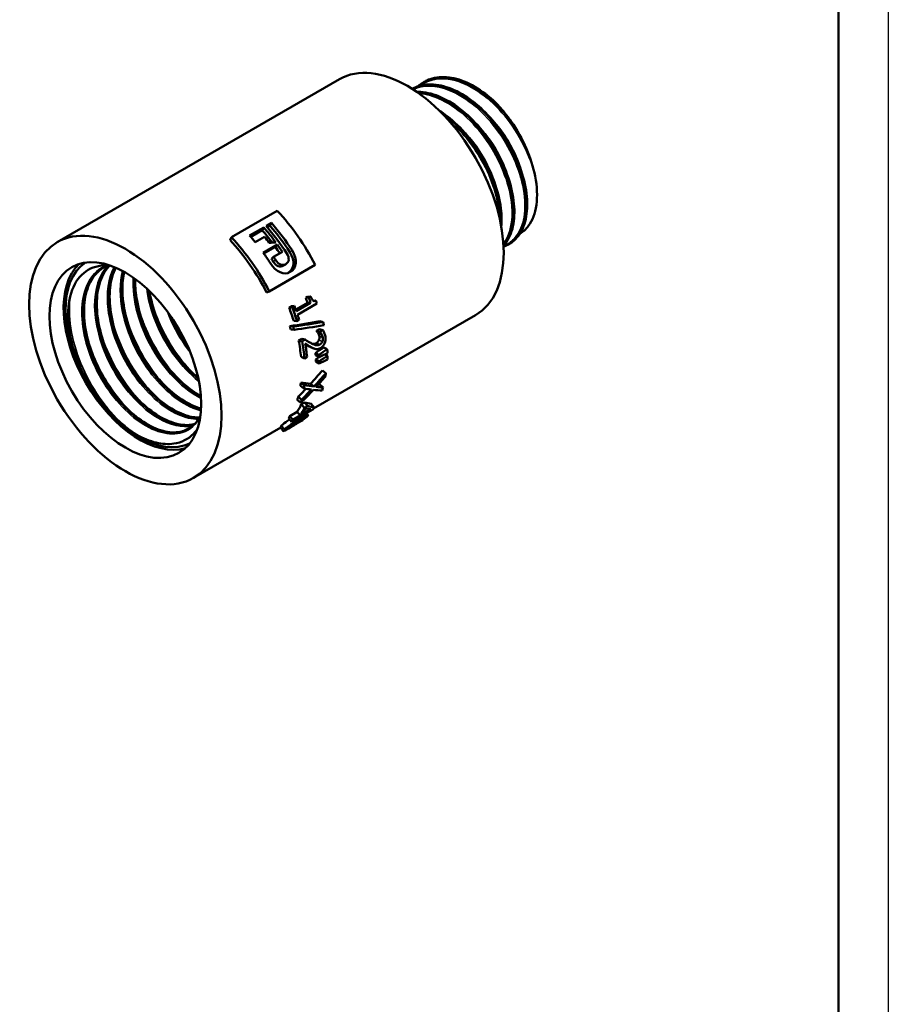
# Model space of a CAD drawing. Header units: millimetres. Extents: x -134 to 755, y -69 to 356.
# Tile 4 of 11: x 123 to 210, y 62 to 161. Entities that reach past the tile are written whole.
import ezdxf

# ---------------------------------------------------------------- set-up
doc = ezdxf.new("R2010")
doc.units = ezdxf.units.MM
for name, color, linetype, lineweight in [('Видимые тонкие (ГОСТ)', 7, 'Continuous', 35), ('Видимый контур (ГОСТ)', 7, 'Continuous', 50), ('Кромка (ГОСТ)', 7, 'Continuous', 50)]:
    doc.layers.add(name, color=color, linetype=linetype, lineweight=lineweight)

# ---------------------------------------------------------------- blocks, each defined once
blk = doc.blocks.new('Рамки ГОСТ_ граница 297x210')
at = {"layer": 'Кромка (ГОСТ)', "lineweight": 25}
blk.add_line((210, 297), (210, 0), dxfattribs=at)
at = {"layer": 'Кромка (ГОСТ)'}
blk.add_line((205, 5), (205, 292), dxfattribs=at)

msp = doc.modelspace()

# ---------------------------------------------------------------- linework, layer by layer
at = {"layer": 'Видимые тонкие (ГОСТ)'}
for p, q in [((149.991, 137.72), (150.22, 137.9)), ((148.343, 136.754), (148.571, 136.933)), ((149.349, 136.356), (149.594, 136.51)), ((149.887, 135.648), (150.046, 135.723)), ((152.662, 128.6), (153.011, 128.459)), ((152.916, 128.887), (153.265, 128.751)), ((152.957, 129.264), (153.304, 129.14)), ((150.247, 120.465), (150.329, 120.341)), ((150.954, 121.053), (150.991, 121.003)), ((150.957, 120.887), (151.039, 120.764)), ((151.422, 121.136), (151.464, 121.075)), ((149.177, 120.326), (149.459, 119.917)), ((149.692, 120.049), (149.723, 120.004))]:
    msp.add_line(p, q, dxfattribs=at)
for points, knots in [([(174.591, 145.322), (174.12, 147.376), (173.008, 149.595), (171.543, 151.365), (170.078, 153.134), (168.278, 154.434), (166.619, 154.902), (165.242, 155.29), (163.975, 155.101), (163.043, 154.389)], [8.11048, 8.11048, 8.11048, 8.11048, 8.881511, 8.881511, 8.881511, 9.65231, 9.65231, 9.65231, 10.291803, 10.291803, 10.291803, 10.291803]), ([(171.424, 138.353), (171.811, 138.494), (172.158, 138.715), (172.451, 139.013), (173.374, 139.951), (173.758, 141.645), (173.483, 143.627), (173.209, 145.609), (172.279, 147.855), (170.932, 149.746), (169.547, 151.691), (167.738, 153.236), (166.004, 153.931), (164.661, 154.47), (163.376, 154.493), (162.361, 154.017)], [13.25844, 13.25844, 13.25844, 13.25844, 13.503015, 13.503015, 13.503015, 14.272539, 14.272539, 14.272539, 15.041871, 15.041871, 15.041871, 15.832791, 15.832791, 15.832791, 16.445873, 16.445873, 16.445873, 16.445873]), ([(171.412, 138.558), (172.081, 139.439), (172.391, 140.789), (172.257, 142.368), (172.093, 144.309), (171.26, 146.572), (169.974, 148.528), (168.688, 150.483), (166.964, 152.108), (165.258, 152.949), (164.47, 153.338), (163.69, 153.557), (162.961, 153.604)], [19.858656, 19.858656, 19.858656, 19.858656, 20.487809, 20.487809, 20.487809, 21.261404, 21.261404, 21.261404, 22.034423, 22.034423, 22.034423, 22.39189, 22.39189, 22.39189, 22.39189]), ([(173.338, 145.399), (173.134, 146.236), (172.817, 147.103), (172.395, 147.944), (171.726, 149.28), (170.801, 150.54), (169.768, 151.538)], [8.1254965, 8.1254965, 8.1254965, 8.1254965, 8.4856364, 8.4856364, 8.4856364, 9.0576539, 9.0576539, 9.0576539, 9.0576539]), ([(170.996, 141.266), (170.915, 143.007), (170.283, 145.049), (169.225, 146.911), (168.337, 148.476), (167.154, 149.899), (165.88, 150.953)], [26.722608, 26.722608, 26.722608, 26.722608, 27.431463, 27.431463, 27.431463, 28.027232, 28.027232, 28.027232, 28.027232]), ([(170.772, 143.919), (170.406, 145.397), (169.677, 146.967), (168.699, 148.324), (168.243, 148.957), (167.735, 149.541), (167.198, 150.055)], [20.6924555, 20.6924555, 20.6924555, 20.6924555, 21.3279865, 21.3279865, 21.3279865, 21.6244308, 21.6244308, 21.6244308, 21.6244308]), ([(172.054, 144.661), (171.761, 145.846), (171.24, 147.09), (170.536, 148.236), (169.952, 149.186), (169.246, 150.062), (168.481, 150.796)], [14.4092702, 14.4092702, 14.4092702, 14.4092702, 14.9188683, 14.9188683, 14.9188683, 15.3412455, 15.3412455, 15.3412455, 15.3412455]), ([(131.569, 136.393), (131.549, 136.384), (131.528, 136.375), (131.508, 136.366), (130.205, 135.777), (129.356, 134.351), (129.177, 132.469), (128.999, 130.592), (129.488, 128.281), (130.5, 126.153), (131.519, 124.009), (133.057, 122.074), (134.676, 120.874), (136.285, 119.681), (137.956, 119.225), (139.22, 119.622), (139.997, 119.866), (140.615, 120.43), (141.018, 121.233)], [63.54576, 63.54576, 63.54576, 63.54576, 63.55772, 63.55772, 63.55772, 64.326877, 64.326877, 64.326877, 65.094132, 65.094132, 65.094132, 65.8677, 65.8677, 65.8677, 66.636461, 66.636461, 66.636461, 67.108732, 67.108732, 67.108732, 67.108732]), ([(131.767, 136.387), (130.88, 135.475), (130.397, 134), (130.425, 132.251), (130.457, 130.241), (131.163, 127.892), (132.336, 125.836), (133.508, 123.784), (135.131, 122.047), (136.75, 121.089), (137.999, 120.35), (139.235, 120.081), (140.252, 120.3)], [57.499788, 57.499788, 57.499788, 57.499788, 58.170005, 58.170005, 58.170005, 58.940469, 58.940469, 58.940469, 59.709825, 59.709825, 59.709825, 60.30327, 60.30327, 60.30327, 60.30327]), ([(132.39, 136.218), (131.805, 135.12), (131.585, 133.62), (131.779, 131.96), (132.025, 129.862), (132.928, 127.532), (134.231, 125.594), (135.533, 123.657), (137.218, 122.133), (138.817, 121.426), (139.518, 121.115), (140.2, 120.964), (140.826, 120.968)], [51.408153, 51.408153, 51.408153, 51.408153, 52.015509, 52.015509, 52.015509, 52.783465, 52.783465, 52.783465, 53.550968, 53.550968, 53.550968, 53.887977, 53.887977, 53.887977, 53.887977]), ([(133.233, 135.822), (132.924, 134.645), (132.916, 133.21), (133.225, 131.7), (133.668, 129.531), (134.756, 127.232), (136.178, 125.423), (137.599, 123.615), (139.335, 122.318), (140.898, 121.878), (140.961, 121.86), (141.024, 121.843), (141.086, 121.828)], [45.314721, 45.314721, 45.314721, 45.314721, 45.852734, 45.852734, 45.852734, 46.625163, 46.625163, 46.625163, 47.396948, 47.396948, 47.396948, 47.428122, 47.428122, 47.428122, 47.428122]), ([(134.299, 135.166), (134.231, 134.055), (134.374, 132.813), (134.724, 131.55), (135.328, 129.372), (136.543, 127.155), (138.027, 125.49), (138.988, 124.411), (140.055, 123.572), (141.096, 123.05)], [39.229946, 39.229946, 39.229946, 39.229946, 39.67464, 39.67464, 39.67464, 40.441551, 40.441551, 40.441551, 40.938444, 40.938444, 40.938444, 40.938444]), ([(128.019, 133.433), (128.013, 133.398), (128.007, 133.364), (128.001, 133.329), (127.687, 131.371), (128.073, 128.901), (129.049, 126.542), (130.026, 124.18), (131.583, 121.954), (133.308, 120.425), (133.749, 120.035), (134.2, 119.688), (134.653, 119.392)], [64.24406, 64.24406, 64.24406, 64.24406, 64.257317, 64.257317, 64.257317, 65.001438, 65.001438, 65.001438, 65.746353, 65.746353, 65.746353, 65.936726, 65.936726, 65.936726, 65.936726]), ([(135.65, 134.08), (135.771, 133.113), (136.023, 132.099), (136.396, 131.098), (137.21, 128.918), (138.593, 126.82), (140.156, 125.366), (140.397, 125.142), (140.641, 124.934), (140.887, 124.743)], [33.178367, 33.178367, 33.178367, 33.178367, 33.531396, 33.531396, 33.531396, 34.300129, 34.300129, 34.300129, 34.418287, 34.418287, 34.418287, 34.418287]), ([(136.15, 132.723), (136.595, 131.192), (137.293, 129.644), (138.177, 128.251), (138.78, 127.302), (139.466, 126.428), (140.196, 125.668)], [27.1214108, 27.1214108, 27.1214108, 27.1214108, 27.6006588, 27.6006588, 27.6006588, 27.9273134, 27.9273134, 27.9273134, 27.9273134]), ([(134.864, 131.98), (135.019, 131.439), (135.207, 130.896), (135.425, 130.358), (136.245, 128.338), (137.492, 126.408), (138.911, 124.922)], [33.4045961, 33.4045961, 33.4045961, 33.4045961, 33.574043, 33.574043, 33.574043, 34.2104987, 34.2104987, 34.2104987, 34.2104987]), ([(137.696, 131.801), (137.823, 131.463), (137.962, 131.127), (138.115, 130.795), (138.628, 129.675), (139.284, 128.607), (140.023, 127.665)], [27.2527091, 27.2527091, 27.2527091, 27.2527091, 27.3718946, 27.3718946, 27.3718946, 27.7736412, 27.7736412, 27.7736412, 27.7736412]), ([(127.8, 130.568), (127.97, 129.091), (128.413, 127.511), (129.092, 125.996), (129.608, 124.845), (130.255, 123.734), (130.989, 122.732)], [64.5733088, 64.5733088, 64.5733088, 64.5733088, 65.0509154, 65.0509154, 65.0509154, 65.4136464, 65.4136464, 65.4136464, 65.4136464]), ([(132.298, 130.498), (132.604, 129.44), (133.029, 128.375), (133.558, 127.358), (134.317, 125.9), (135.284, 124.551), (136.344, 123.443)], [45.9709667, 45.9709667, 45.9709667, 45.9709667, 46.3020011, 46.3020011, 46.3020011, 46.7768693, 46.7768693, 46.7768693, 46.7768693]), ([(133.579, 131.24), (134.128, 129.358), (135.065, 127.451), (136.244, 125.834), (136.678, 125.24), (137.142, 124.687), (137.626, 124.184)], [39.6877814, 39.6877814, 39.6877814, 39.6877814, 40.2770974, 40.2770974, 40.2770974, 40.493684, 40.493684, 40.493684, 40.493684]), ([(131.009, 129.757), (131.025, 129.702), (131.041, 129.646), (131.058, 129.591), (131.775, 127.212), (133.129, 124.818), (134.762, 123.014), (134.86, 122.906), (134.958, 122.801), (135.057, 122.698)], [52.254152, 52.254152, 52.254152, 52.254152, 52.2714085, 52.2714085, 52.2714085, 53.0156434, 53.0156434, 53.0156434, 53.0600546, 53.0600546, 53.0600546, 53.0600546]), ([(129.729, 129.016), (130.165, 127.517), (130.842, 126.003), (131.7, 124.634), (132.316, 123.65), (133.022, 122.745), (133.775, 121.961)], [58.5373373, 58.5373373, 58.5373373, 58.5373373, 59.0063084, 59.0063084, 59.0063084, 59.3432399, 59.3432399, 59.3432399, 59.3432399])]:
    msp.add_open_spline(points, degree=3, knots=knots, dxfattribs=at)
msp.add_open_spline([(138.736, 130.255), (138.893, 129.956), (139.059, 129.662), (139.232, 129.373)], degree=3, dxfattribs=at)
at = {"layer": 'Видимый контур (ГОСТ)'}
for p, q in [((126.683, 138.713), (154.968, 155.043)), ((163.47, 154.779), (163.482, 154.785)), ((144.142, 139.203), (148.738, 141.856)), ((145.966, 139.376), (147.378, 140.191)), ((147.223, 139.914), (147.378, 140.191)), ((147.628, 140.335), (148.161, 140.643)), ((148.005, 140.366), (147.736, 140.21)), ((148.005, 140.366), (148.161, 140.643)), ((144.005, 138.905), (144.142, 139.203)), ((147.223, 139.914), (146.074, 139.251)), ((147.454, 139.259), (146.518, 138.719)), ((147.337, 137.645), (148.749, 138.461)), ((148.545, 138.245), (147.386, 137.576)), ((148.545, 138.245), (148.749, 138.461)), ((171.997, 138.525), (172.009, 138.532)), ((148.153, 137.044), (148.375, 137.234)), ((149.248, 137.738), (148.375, 137.234)), ((152.535, 136.426), (147.938, 133.773)), ((147.667, 133.668), (147.938, 133.773)), ((151.783, 133.246), (152.091, 133.27)), ((151.894, 133.156), (152.091, 133.27)), ((149.922, 132.171), (150.142, 132.298)), ((150.142, 132.298), (150.449, 132.322)), ((150.229, 132.195), (150.449, 132.322)), ((150.59, 131.944), (151.772, 132.627)), ((150.642, 131.798), (152.086, 132.632)), ((152.712, 132.548), (150.77, 131.427)), ((151.586, 133.132), (151.783, 133.246)), ((151.586, 133.132), (151.894, 133.156)), ((151.772, 132.627), (152.086, 132.632)), ((152.347, 132.845), (152.61, 132.847)), ((149.922, 132.171), (150.229, 132.195)), ((152.37, 122.02), (168.618, 131.401)), ((150.389, 130.814), (150.714, 130.788)), ((150.934, 130.915), (150.714, 130.788)), ((153.001, 130.774), (153.339, 130.7)), ((150, 130.281), (150.328, 130.245)), ((150.089, 129.966), (150.42, 129.919)), ((152.656, 129.82), (152.964, 129.998)), ((152.656, 129.82), (152.999, 129.721)), ((152.66, 129.801), (153.003, 129.7)), ((152.827, 129.606), (153.172, 129.496)), ((152.964, 129.998), (153.307, 129.898)), ((152.999, 129.721), (153.307, 129.898)), ((150.881, 128.859), (151.187, 129.036)), ((150.881, 128.859), (151.224, 128.762)), ((151.187, 129.036), (151.53, 128.938)), ((151.224, 128.762), (151.53, 128.938)), ((151.861, 128.278), (152.21, 128.142)), ((152.564, 127.598), (152.917, 127.425)), ((152.576, 127.372), (152.929, 127.19)), ((153.398, 128.158), (153.75, 127.987)), ((153.506, 127.469), (153.78, 127.319)), ((151.118, 127.213), (151.47, 127.056)), ((151.72, 127.2), (151.47, 127.056)), ((152.589, 126.956), (152.943, 126.759)), ((152.59, 126.735), (152.944, 126.53)), ((153.257, 125.842), (153.608, 125.588)), ((151.104, 124.62), (151.455, 124.367)), ((152.075, 124.523), (152.422, 124.244)), ((152.991, 124.45), (153.332, 124.145)), ((151.061, 124.291), (151.411, 124.026)), ((150.749, 122.913), (151.087, 122.597)), ((150.841, 123.224), (151.182, 122.92)), ((151.148, 122.458), (151.452, 122.634)), ((151.148, 122.458), (151.473, 122.111)), ((151.452, 122.634), (151.777, 122.286)), ((152.142, 122.517), (152.452, 122.142)), ((149.992, 121.282), (150.733, 121.709)), ((150.733, 121.709), (151.043, 121.334)), ((152.316, 121.944), (151.134, 121.261)), ((152.117, 121.954), (151.275, 121.468)), ((151.473, 122.111), (151.777, 122.286)), ((149.856, 121.082), (150.161, 120.699)), ((149.992, 121.282), (150.303, 120.907)), ((150.901, 121.127), (150.161, 120.699)), ((150.303, 120.907), (151.043, 121.334)), ((150.708, 121.015), (150.764, 120.943)), ((150.996, 121.077), (150.764, 120.943)), ((140.333, 115.071), (149.093, 120.128))]:
    msp.add_line(p, q, dxfattribs=at)
for centre, major_axis, start_param, end_param in [((161.793, 143.222), (-6.825, 11.821), 3.141593, 6.283185), ((168.345, 147.005), (-4.585, 7.941), 4.863254, 4.922002), ((144.86, 133.446), (7.075, -12.254), 1.481905, 1.958095), ((142.976, 132.358), (7.075, -12.254), 1.760546, 1.900577), ((143.225, 132.502), (-7.075, 12.254), 4.794768, 5.042169), ((143.758, 132.81), (-6.825, 11.821), 4.795711, 5.042169), ((143.758, 132.81), (7.075, -12.254), 1.654118, 1.900577), ((140.263, 130.792), (-7.075, 12.254), 4.623497, 5.099688), ((141.563, 131.543), (-7.075, 12.254), 4.979701, 5.042169), ((142.976, 132.358), (-6.825, 11.821), 4.920831, 5.042169), ((142.499, 132.083), (-7.075, 12.254), 4.923107, 4.979701), ((140.263, 130.792), (-6.825, 11.821), 4.623497, 5.099688), ((142.976, 132.358), (-6.825, 11.821), 4.82418, 4.882702), ((142.976, 132.358), (7.075, -12.254), 1.678622, 1.741109), ((141.563, 131.543), (-7.075, 12.254), 4.797028, 4.882702), ((142.103, 131.854), (7.075, -12.254), 1.653176, 1.678622), ((134.922, 127.709), (5.375, -9.31), 3.27353, 6.151248), ((134.922, 127.709), (5.237, -9.072), 3.178106, 6.246672), ((134.922, 127.709), (5.237, -9.072), 3.178106, 6.246672), ((142.103, 131.854), (-6.825, 11.821), 4.794768, 4.820214), ((141.746, 131.648), (7.075, -12.254), 1.260705, 1.301239), ((143.19, 132.482), (-6.825, 11.821), 4.402298, 4.442832), ((143.19, 132.482), (-7.075, 12.254), 4.402298, 4.442832), ((143.688, 132.769), (7.075, -12.254), 1.231934, 1.255096), ((141.525, 131.521), (-6.825, 11.821), 4.333897, 4.442832), ((141.525, 131.521), (-7.075, 12.254), 4.333897, 4.442832), ((141.746, 131.648), (7.075, -12.254), 1.192305, 1.231934), ((143.777, 132.821), (7.075, -12.254), 1.058399, 1.084095), ((141.057, 131.251), (-6.825, 11.821), 4.287392, 4.312726), ((141.057, 131.251), (-7.075, 12.254), 4.287392, 4.312726), ((143.289, 132.539), (-6.825, 11.821), 4.169049, 4.170677), ((143.289, 132.539), (-7.075, 12.254), 4.169049, 4.170677), ((141.525, 131.521), (-6.825, 11.821), 4.037676, 4.175382), ((141.525, 131.521), (-7.075, 12.254), 4.037676, 4.175382), ((141.775, 131.665), (7.075, -12.254), 0.896084, 1.005742), ((142.938, 132.337), (-6.825, 11.821), 3.980857, 4.000581), ((142.938, 132.337), (-7.075, 12.254), 3.980857, 4.000581), ((143.777, 132.821), (7.075, -12.254), 0.83275, 0.865503), ((142.938, 132.337), (-6.825, 11.821), 3.9244, 3.944123), ((142.938, 132.337), (-7.075, 12.254), 3.9244, 3.944123), ((143.777, 132.821), (7.075, -12.254), 0.776293, 0.809045), ((143.681, 132.765), (7.075, -12.254), 0.62592, 0.659939), ((141.525, 131.521), (-6.825, 11.821), 3.771675, 3.803704), ((141.525, 131.521), (-7.075, 12.254), 3.771675, 3.803704), ((143.681, 132.765), (7.075, -12.254), 0.486405, 0.518434), ((142.266, 131.948), (6.825, -11.821), 0.284642, 0.383261), ((141.525, 131.521), (-6.825, 11.821), 3.627998, 3.662017), ((141.525, 131.521), (-7.075, 12.254), 3.627998, 3.662017), ((142.266, 131.948), (7.075, -12.254), 0.284642, 0.383261), ((142.498, 132.082), (7.075, -12.254), 0.284642, 0.359737), ((143.681, 132.765), (7.075, -12.254), 0.25587, 0.283375), ((141.525, 131.521), (6.825, -11.821), 0.25587, 0.284642), ((141.525, 131.521), (7.075, -12.254), 0.25587, 0.284642), ((142.266, 131.948), (7.075, -12.254), 0.22927, 0.25587), ((142.498, 132.082), (7.075, -12.254), 0.22927, 0.25587)]:
    msp.add_ellipse(centre, major_axis=major_axis, ratio=0.57735, start_param=start_param, end_param=end_param, dxfattribs=at)
for major_axis in [(-6.825, 11.821), (-5.375, 9.31)]:
    msp.add_ellipse((133.508, 126.892), major_axis=major_axis, ratio=0.57735, dxfattribs=at)
for points, knots in [([(163.318, 154.678), (163.712, 154.937), (164.156, 155.113), (164.641, 155.193), (166.103, 155.436), (167.916, 154.814), (169.599, 153.505), (170.529, 152.782), (171.417, 151.857), (172.188, 150.815)], [-10.243074, -10.243074, -10.243074, -10.243074, -9.98754, -9.98754, -9.98754, -9.216409, -9.216409, -9.216409, -8.790245, -8.790245, -8.790245, -8.790245]), ([(171.875, 151.246), (170.429, 153.066), (168.626, 154.438), (166.942, 154.981), (165.646, 155.399), (164.431, 155.322), (163.483, 154.782)], [2.565807, 2.565807, 2.565807, 2.565807, 3.334851, 3.334851, 3.334851, 3.926991, 3.926991, 3.926991, 3.926991]), ([(163.642, 154.872), (164.176, 155.143), (164.794, 155.276), (166.091, 155.254), (166.786, 155.1), (168.195, 154.532), (168.927, 154.104), (169.783, 153.447), (169.939, 153.321), (170.093, 153.19)], [0, 0, 0, 0, 0.2885472, 0.2885472, 0.5745674, 0.5745674, 0.8669965, 0.8669965, 0.9326776, 0.9326776, 0.9326776, 0.9326776]), ([(172.008, 138.534), (172.167, 138.624), (172.316, 138.73), (172.455, 138.852), (173.443, 139.714), (173.905, 141.354), (173.703, 143.319), (173.501, 145.283), (172.636, 147.549), (171.328, 149.496), (170.021, 151.443), (168.286, 153.048), (166.578, 153.869), (164.982, 154.637), (163.426, 154.71), (162.264, 154.081)], [7.068583, 7.068583, 7.068583, 7.068583, 7.17673, 7.17673, 7.17673, 7.944479, 7.944479, 7.944479, 8.712032, 8.712032, 8.712032, 9.479395, 9.479395, 9.479395, 10.196327, 10.196327, 10.196327, 10.196327]), ([(162.269, 154.075), (162.799, 154.363), (163.408, 154.513), (164.07, 154.505), (165.623, 154.488), (167.454, 153.61), (169.079, 152.116), (170.702, 150.625), (172.103, 148.537), (172.916, 146.426), (173.737, 144.295), (173.95, 142.166), (173.511, 140.633), (173.218, 139.608), (172.636, 138.857), (171.86, 138.458)], [-16.476972, -16.476972, -16.476972, -16.476972, -16.149479, -16.149479, -16.149479, -15.381197, -15.381197, -15.381197, -14.613723, -14.613723, -14.613723, -13.839235, -13.839235, -13.839235, -13.321678, -13.321678, -13.321678, -13.321678]), ([(162.357, 154.131), (162.892, 154.402), (163.51, 154.535), (164.807, 154.512), (165.502, 154.359), (166.911, 153.791), (167.642, 153.362), (168.428, 152.76), (168.514, 152.692), (168.857, 152.414), (169.11, 152.19), (170.038, 151.302), (170.685, 150.541), (171.805, 148.929), (172.295, 148.06), (173.073, 146.315), (173.372, 145.417), (173.744, 143.703), (173.823, 142.866), (173.752, 141.354), (173.602, 140.66), (173.089, 139.506), (172.719, 139.03), (172.223, 138.669), (172.182, 138.64), (172.139, 138.612)], [0, 0, 0, 0, 0.288547, 0.288547, 0.574567, 0.574567, 0.866996, 0.866996, 0.903089, 0.903089, 1.011532, 1.011532, 1.309052, 1.309052, 1.601427, 1.601427, 1.893737, 1.893737, 2.186477, 2.186477, 2.480134, 2.480134, 2.773174, 2.773174, 2.799732, 2.799732, 2.799732, 2.799732]), ([(162.717, 153.782), (162.77, 153.783), (162.823, 153.783), (163.523, 153.771), (164.218, 153.618), (165.627, 153.049), (166.358, 152.621), (167.76, 151.546), (168.447, 150.886), (169.689, 149.423), (170.259, 148.603), (171.218, 146.909), (171.617, 146.014), (172.202, 144.262), (172.393, 143.383), (172.549, 141.749), (172.514, 140.973), (172.221, 139.62), (171.959, 139.025), (171.544, 138.49), (171.486, 138.421), (171.426, 138.356)], [0.264854, 0.264854, 0.264854, 0.264854, 0.288547, 0.288547, 0.574567, 0.574567, 0.866996, 0.866996, 1.160623, 1.160623, 1.453481, 1.453481, 1.745816, 1.745816, 2.038254, 2.038254, 2.331431, 2.331431, 2.625285, 2.625285, 2.670365, 2.670365, 2.670365, 2.670365]), ([(171.423, 138.364), (172.126, 139.155), (172.503, 140.395), (172.464, 141.884), (172.414, 143.779), (171.69, 146.054), (170.475, 148.077), (169.261, 150.099), (167.57, 151.847), (165.851, 152.834), (164.779, 153.449), (163.703, 153.765), (162.735, 153.764)], [13.529032, 13.529032, 13.529032, 13.529032, 14.135569, 14.135569, 14.135569, 14.907705, 14.907705, 14.907705, 15.67925, 15.67925, 15.67925, 16.160119, 16.160119, 16.160119, 16.160119]), ([(162.744, 153.763), (162.927, 153.763), (163.115, 153.752), (163.306, 153.728), (164.912, 153.531), (166.743, 152.48), (168.317, 150.868), (169.956, 149.189), (171.295, 146.92), (171.96, 144.732), (172.604, 142.612), (172.609, 140.593), (171.988, 139.242), (171.835, 138.909), (171.645, 138.618), (171.423, 138.371)], [-22.439663, -22.439663, -22.439663, -22.439663, -22.348471, -22.348471, -22.348471, -21.580807, -21.580807, -21.580807, -20.781397, -20.781397, -20.781397, -20.006284, -20.006284, -20.006284, -19.815563, -19.815563, -19.815563, -19.815563]), ([(171.875, 151.246), (171.45, 151.811), (171.048, 152.261), (170.422, 152.9), (170.199, 153.099), (170.098, 153.186), (170.096, 153.188), (170.093, 153.19)], [-0.08893351, -0.08893351, -0.08893351, -0.08893351, -0.04569084, -0.04569084, -0.00901689, -0.00901689, -0.0082834, -0.0082834, -0.0082834, -0.0082834]), ([(164.994, 151.888), (165.257, 151.722), (165.517, 151.54), (166.476, 150.805), (167.163, 150.144), (168.405, 148.682), (168.975, 147.861), (169.933, 146.167), (170.333, 145.273), (170.917, 143.521), (171.109, 142.642), (171.237, 141.295), (171.24, 140.783), (171.196, 140.304)], [0.759846, 0.759846, 0.759846, 0.759846, 0.866996, 0.866996, 1.160623, 1.160623, 1.453481, 1.453481, 1.745816, 1.745816, 2.038254, 2.038254, 2.22821, 2.22821, 2.22821, 2.22821]), ([(171.168, 140.455), (171.272, 142.181), (170.76, 144.324), (169.744, 146.333), (168.694, 148.409), (167.118, 150.319), (165.427, 151.536), (165.339, 151.6), (165.25, 151.661), (165.162, 151.721)], [20.322825, 20.322825, 20.322825, 20.322825, 21.065496, 21.065496, 21.065496, 21.833159, 21.833159, 21.833159, 21.873196, 21.873196, 21.873196, 21.873196]), ([(165.206, 151.669), (166.12, 151.043), (167.01, 150.225), (167.804, 149.269), (169.286, 147.485), (170.415, 145.246), (170.896, 143.169), (171.114, 142.226), (171.199, 141.322), (171.154, 140.506)], [-28.147716, -28.147716, -28.147716, -28.147716, -27.734717, -27.734717, -27.734717, -26.96374, -26.96374, -26.96374, -26.613714, -26.613714, -26.613714, -26.613714]), ([(174.591, 145.322), (174.416, 146.222), (174.12, 147.159), (173.306, 149.034), (172.787, 149.961), (172.188, 150.815)], [-0.6221508, -0.6221508, -0.6221508, -0.6221508, -0.3153364, -0.3153364, 0, 0, 0, 0]), ([(173.064, 139.559), (173.384, 139.751), (173.666, 140.007), (174.321, 140.874), (174.596, 141.597), (174.835, 143.31), (174.793, 144.287), (174.591, 145.322)], [-0.9012256, -0.9012256, -0.9012256, -0.9012256, -0.7013629, -0.7013629, -0.3526405, -0.3526405, 0, 0, 0, 0]), ([(128.437, 127.479), (128.039, 128.698), (127.811, 129.899), (127.727, 132.105), (127.864, 133.092), (128.482, 134.724), (128.95, 135.36), (130.149, 136.203), (130.863, 136.411), (131.765, 136.39), (131.871, 136.383), (131.978, 136.373)], [0, 0, 0, 0, 0.40095, 0.40095, 0.793642, 0.793642, 1.178074, 1.178074, 1.554242, 1.554242, 1.603479, 1.603479, 1.603479, 1.603479]), ([(131.522, 136.278), (130.487, 135.746), (129.751, 134.678), (129.457, 133.25), (129.1, 131.513), (129.402, 129.264), (130.267, 127.109), (131.129, 124.959), (132.541, 122.926), (134.104, 121.553), (135.679, 120.17), (137.389, 119.474), (138.75, 119.647), (139.202, 119.704), (139.613, 119.857), (139.974, 120.095)], [63.584347, 63.584347, 63.584347, 63.584347, 64.217959, 64.217959, 64.217959, 64.988601, 64.988601, 64.988601, 65.757413, 65.757413, 65.757413, 66.531747, 66.531747, 66.531747, 66.788928, 66.788928, 66.788928, 66.788928]), ([(140.437, 120.475), (140.105, 120.386), (139.747, 120.352), (139.37, 120.376), (137.922, 120.468), (136.203, 121.418), (134.693, 122.976), (133.183, 124.534), (131.9, 126.682), (131.206, 128.847), (130.511, 131.011), (130.414, 133.168), (130.955, 134.74), (131.179, 135.394), (131.513, 135.943), (131.935, 136.37)], [-54.042047, -54.042047, -54.042047, -54.042047, -53.841684, -53.841684, -53.841684, -53.073235, -53.073235, -53.073235, -52.304882, -52.304882, -52.304882, -51.536624, -51.536624, -51.536624, -51.21723, -51.21723, -51.21723, -51.21723]), ([(131.929, 136.374), (131.211, 135.638), (130.751, 134.54), (130.626, 133.213), (130.451, 131.337), (130.948, 129.027), (131.966, 126.907), (132.983, 124.791), (134.508, 122.889), (136.109, 121.714), (137.634, 120.595), (139.211, 120.147), (140.435, 120.466)], [57.498591, 57.498591, 57.498591, 57.498591, 58.045497, 58.045497, 58.045497, 58.818851, 58.818851, 58.818851, 59.591014, 59.591014, 59.591014, 60.326639, 60.326639, 60.326639, 60.326639]), ([(131.935, 136.377), (131.68, 136.115), (131.459, 135.804), (130.978, 134.874), (130.778, 134.171), (130.612, 132.637), (130.639, 131.791), (130.905, 130.053), (131.147, 129.139), (131.814, 127.354), (132.247, 126.46), (133.245, 124.804), (133.824, 124.02), (135.048, 122.661), (135.71, 122.068), (137.027, 121.145), (137.699, 120.802), (138.962, 120.401), (139.569, 120.337), (140.221, 120.425), (140.334, 120.447), (140.443, 120.475)], [0.12485, 0.12485, 0.12485, 0.12485, 0.306507, 0.306507, 0.603881, 0.603881, 0.894686, 0.894686, 1.184767, 1.184767, 1.47566, 1.47566, 1.767027, 1.767027, 2.058261, 2.058261, 2.348745, 2.348745, 2.638498, 2.638498, 2.700834, 2.700834, 2.700834, 2.700834]), ([(139.851, 120.02), (139.149, 119.621), (138.274, 119.521), (137.319, 119.754), (135.791, 120.127), (134.073, 121.347), (132.647, 123.091), (131.222, 124.834), (130.104, 127.082), (129.612, 129.231), (129.12, 131.381), (129.26, 133.407), (130.009, 134.77), (130.349, 135.39), (130.814, 135.869), (131.371, 136.191)], [-60.474282, -60.474282, -60.474282, -60.474282, -59.992937, -59.992937, -59.992937, -59.223661, -59.223661, -59.223661, -58.454494, -58.454494, -58.454494, -57.685434, -57.685434, -57.685434, -57.335325, -57.335325, -57.335325, -57.335325]), ([(131.218, 136.106), (130.719, 135.781), (130.3, 135.305), (129.694, 134.133), (129.494, 133.429), (129.328, 131.896), (129.355, 131.05), (129.621, 129.311), (129.863, 128.398), (130.529, 126.613), (130.962, 125.719), (131.961, 124.062), (132.54, 123.279), (133.764, 121.92), (134.426, 121.327), (135.743, 120.403), (136.415, 120.06), (137.678, 119.659), (138.285, 119.596), (139.147, 119.712), (139.451, 119.805), (139.727, 119.945)], [0, 0, 0, 0, 0.306507, 0.306507, 0.603881, 0.603881, 0.894686, 0.894686, 1.184767, 1.184767, 1.47566, 1.47566, 1.767027, 1.767027, 2.058261, 2.058261, 2.348745, 2.348745, 2.638498, 2.638498, 2.814276, 2.814276, 2.814276, 2.814276]), ([(140.92, 121.11), (139.495, 121.1), (137.766, 121.964), (136.222, 123.472), (134.677, 124.981), (133.337, 127.117), (132.586, 129.3), (131.835, 131.483), (131.682, 133.686), (132.184, 135.312), (132.277, 135.616), (132.393, 135.899), (132.53, 136.159)], [-47.606176, -47.606176, -47.606176, -47.606176, -46.83119, -46.83119, -46.83119, -46.055758, -46.055758, -46.055758, -45.280673, -45.280673, -45.280673, -45.135963, -45.135963, -45.135963, -45.135963]), ([(132.527, 136.159), (132.124, 135.385), (131.897, 134.419), (131.876, 133.333), (131.839, 131.379), (132.471, 129.058), (133.584, 126.994), (134.696, 124.931), (136.277, 123.148), (137.88, 122.121), (138.932, 121.448), (139.986, 121.104), (140.914, 121.109)], [51.417328, 51.417328, 51.417328, 51.417328, 51.845833, 51.845833, 51.845833, 52.61612, 52.61612, 52.61612, 53.385932, 53.385932, 53.385932, 53.890818, 53.890818, 53.890818, 53.890818]), ([(132.542, 136.156), (132.254, 135.586), (132.061, 134.896), (131.896, 133.378), (131.923, 132.532), (132.189, 130.794), (132.431, 129.881), (133.098, 128.096), (133.531, 127.202), (134.53, 125.545), (135.108, 124.762), (136.333, 123.403), (136.994, 122.81), (138.311, 121.886), (138.983, 121.543), (140.071, 121.198), (140.514, 121.124), (140.927, 121.122)], [0.312774, 0.312774, 0.312774, 0.312774, 0.603881, 0.603881, 0.894686, 0.894686, 1.184767, 1.184767, 1.47566, 1.47566, 1.767027, 1.767027, 2.058261, 2.058261, 2.348745, 2.348745, 2.558022, 2.558022, 2.558022, 2.558022]), ([(141.096, 122.004), (140.111, 122.263), (139.052, 122.85), (138.045, 123.718), (136.469, 125.077), (135.038, 127.111), (134.16, 129.27), (133.281, 131.428), (132.965, 133.687), (133.313, 135.437), (133.333, 135.54), (133.356, 135.642), (133.381, 135.741)], [-41.130905, -41.130905, -41.130905, -41.130905, -40.637075, -40.637075, -40.637075, -39.864238, -39.864238, -39.864238, -39.091696, -39.091696, -39.091696, -39.046053, -39.046053, -39.046053, -39.046053]), ([(133.377, 135.742), (133.192, 135.009), (133.122, 134.178), (133.179, 133.289), (133.31, 131.238), (134.112, 128.898), (135.35, 126.903), (136.588, 124.91), (138.245, 123.285), (139.852, 122.468), (140.273, 122.253), (140.69, 122.094), (141.095, 121.992)], [45.327414, 45.327414, 45.327414, 45.327414, 45.663561, 45.663561, 45.663561, 46.438512, 46.438512, 46.438512, 47.212795, 47.212795, 47.212795, 47.416011, 47.416011, 47.416011, 47.416011]), ([(133.407, 135.727), (133.343, 135.456), (133.294, 135.173), (133.18, 134.12), (133.207, 133.274), (133.473, 131.536), (133.716, 130.622), (134.382, 128.837), (134.815, 127.943), (135.814, 126.287), (136.392, 125.503), (137.617, 124.144), (138.278, 123.551), (139.595, 122.627), (140.267, 122.284), (140.966, 122.063), (141.032, 122.043), (141.098, 122.025)], [0.491044, 0.491044, 0.491044, 0.491044, 0.603881, 0.603881, 0.894686, 0.894686, 1.184767, 1.184767, 1.47566, 1.47566, 1.767027, 1.767027, 2.058261, 2.058261, 2.348745, 2.348745, 2.379255, 2.379255, 2.379255, 2.379255]), ([(141.083, 123.253), (140.719, 123.441), (140.353, 123.668), (139.99, 123.934), (138.392, 125.102), (136.868, 126.994), (135.847, 129.104), (134.889, 131.086), (134.386, 133.239), (134.464, 135.048)], [-34.636053, -34.636053, -34.636053, -34.636053, -34.460914, -34.460914, -34.460914, -33.690281, -33.690281, -33.690281, -32.96638, -32.96638, -32.96638, -32.96638]), ([(134.456, 135.053), (134.428, 134.472), (134.457, 133.856), (134.546, 133.219), (134.841, 131.12), (135.784, 128.818), (137.106, 126.93), (138.26, 125.282), (139.691, 123.965), (141.084, 123.237)], [39.247548, 39.247548, 39.247548, 39.247548, 39.480949, 39.480949, 39.480949, 40.249963, 40.249963, 40.249963, 40.921316, 40.921316, 40.921316, 40.921316]), ([(134.505, 135.018), (134.485, 134.424), (134.525, 133.791), (134.757, 132.277), (135, 131.364), (135.666, 129.578), (136.099, 128.685), (137.098, 127.028), (137.676, 126.245), (138.901, 124.885), (139.563, 124.293), (140.507, 123.63), (140.794, 123.453), (141.08, 123.3)], [0.678677, 0.678677, 0.678677, 0.678677, 0.894686, 0.894686, 1.184767, 1.184767, 1.47566, 1.47566, 1.767027, 1.767027, 2.058261, 2.058261, 2.184024, 2.184024, 2.184024, 2.184024]), ([(135.84, 133.9), (135.886, 133.584), (135.945, 133.264), (136.019, 132.941), (136.51, 130.787), (137.63, 128.533), (139.06, 126.787), (139.617, 126.106), (140.219, 125.505), (140.836, 125.003)], [33.204991, 33.204991, 33.204991, 33.204991, 33.320652, 33.320652, 33.320652, 34.09154, 34.09154, 34.09154, 34.392053, 34.392053, 34.392053, 34.392053]), ([(140.832, 125.021), (139.658, 125.987), (138.543, 127.317), (137.672, 128.825), (136.746, 130.429), (136.106, 132.219), (135.856, 133.886)], [-28.106227, -28.106227, -28.106227, -28.106227, -27.533685, -27.533685, -27.533685, -26.924403, -26.924403, -26.924403, -26.924403]), ([(135.918, 133.825), (136.053, 132.976), (136.292, 132.084), (136.95, 130.32), (137.383, 129.426), (138.382, 127.769), (138.96, 126.986), (139.97, 125.866), (140.388, 125.461), (140.812, 125.105)], [0.901509, 0.901509, 0.901509, 0.901509, 1.184767, 1.184767, 1.47566, 1.47566, 1.767027, 1.767027, 1.955924, 1.955924, 1.955924, 1.955924]), ([(152.091, 133.27), (152.167, 133.072), (152.24, 132.938), (152.316, 132.869), (152.391, 132.8), (152.489, 132.793), (152.61, 132.847)], [0, 0, 0, 0, 1, 1, 1, 2, 2, 2, 2]), ([(139.711, 128.385), (139.598, 128.545), (139.487, 128.708), (139.38, 128.874), (138.912, 129.596), (138.501, 130.367), (138.158, 131.158)], [-21.4052293, -21.4052293, -21.4052293, -21.4052293, -21.3396581, -21.3396581, -21.3396581, -21.0550455, -21.0550455, -21.0550455, -21.0550455]), ([(138.377, 130.821), (138.614, 130.314), (138.879, 129.816), (139.287, 129.14), (139.412, 128.943), (139.541, 128.749)], [1.3083255, 1.3083255, 1.3083255, 1.3083255, 1.4756597, 1.4756597, 1.5459032, 1.5459032, 1.5459032, 1.5459032]), ([(152.827, 129.606), (152.802, 129.648), (152.773, 129.685), (152.741, 129.72), (152.709, 129.754), (152.682, 129.781), (152.66, 129.801)], [0, 0, 0, 0, 1, 1, 1, 2, 2, 2, 2]), ([(152.957, 129.264), (152.947, 129.327), (152.931, 129.388), (152.908, 129.446), (152.884, 129.504), (152.857, 129.558), (152.827, 129.606)], [0, 0, 0, 0, 1, 1, 1, 2, 2, 2, 2]), ([(153.172, 129.496), (153.146, 129.539), (153.117, 129.579), (153.085, 129.615), (153.053, 129.651), (153.025, 129.679), (153.003, 129.7)], [0, 0, 0, 0, 1, 1, 1, 2, 2, 2, 2]), ([(153.304, 129.14), (153.294, 129.206), (153.278, 129.269), (153.254, 129.329), (153.23, 129.39), (153.203, 129.445), (153.172, 129.496)], [0, 0, 0, 0, 1, 1, 1, 2, 2, 2, 2]), ([(153.307, 129.898), (153.351, 129.838), (153.4, 129.746), (153.452, 129.624), (153.505, 129.502), (153.54, 129.38), (153.558, 129.257)], [0, 0, 0, 0, 1, 1, 1, 2, 2, 2, 2]), ([(151.53, 128.938), (151.644, 128.865), (151.752, 128.797), (151.854, 128.735), (151.957, 128.673), (152.061, 128.615), (152.167, 128.562)], [0, 0, 0, 0, 1, 1, 1, 2, 2, 2, 2]), ([(152.21, 128.142), (152.096, 128.201), (151.975, 128.271), (151.847, 128.354), (151.719, 128.436), (151.616, 128.503), (151.539, 128.553)], [0, 0, 0, 0, 1, 1, 1, 2, 2, 2, 2]), ([(152.167, 128.562), (152.38, 128.454), (152.543, 128.394), (152.661, 128.38), (152.78, 128.366), (152.896, 128.392), (153.011, 128.459)], [0, 0, 0, 0, 1, 1, 1, 2, 2, 2, 2]), ([(152.231, 128.53), (152.26, 128.523), (152.287, 128.519), (152.312, 128.517), (152.43, 128.505), (152.546, 128.533), (152.662, 128.6)], [0.787723, 0.787723, 0.787723, 0.787723, 1, 1, 1, 2, 2, 2, 2]), ([(152.662, 128.6), (152.722, 128.635), (152.774, 128.677), (152.816, 128.726), (152.859, 128.775), (152.892, 128.829), (152.916, 128.887)], [0, 0, 0, 0, 1, 1, 1, 2, 2, 2, 2]), ([(152.916, 128.887), (152.939, 128.945), (152.955, 129.006), (152.962, 129.069), (152.969, 129.132), (152.967, 129.197), (152.957, 129.264)], [0, 0, 0, 0, 1, 1, 1, 2, 2, 2, 2]), ([(153.011, 128.459), (153.072, 128.494), (153.123, 128.536), (153.166, 128.586), (153.208, 128.636), (153.241, 128.691), (153.265, 128.751)], [0, 0, 0, 0, 1, 1, 1, 2, 2, 2, 2]), ([(153.558, 129.257), (153.597, 128.998), (153.568, 128.767), (153.477, 128.561), (153.387, 128.356), (153.249, 128.201), (153.068, 128.096)], [0, 0, 0, 0, 1, 1, 1, 2, 2, 2, 2]), ([(153.265, 128.751), (153.288, 128.811), (153.303, 128.874), (153.31, 128.939), (153.317, 129.004), (153.315, 129.071), (153.304, 129.14)], [0, 0, 0, 0, 1, 1, 1, 2, 2, 2, 2]), ([(130.989, 122.732), (130.349, 123.566), (129.774, 124.478), (128.847, 126.315), (128.58, 127.041), (128.437, 127.479)], [0, 0, 0, 0, 0.320834, 0.320834, 0.6205742, 0.6205742, 0.6205742, 0.6205742]), ([(152.622, 127.988), (152.554, 127.996), (152.486, 128.015), (152.417, 128.043), (152.347, 128.072), (152.278, 128.105), (152.21, 128.142)], [0, 0, 0, 0, 1, 1, 1, 2, 2, 2, 2]), ([(153.068, 128.096), (152.983, 128.047), (152.904, 128.015), (152.83, 127.999), (152.756, 127.983), (152.687, 127.979), (152.622, 127.988)], [0, 0, 0, 0, 1, 1, 1, 2, 2, 2, 2]), ([(134.653, 119.392), (134.314, 119.581), (133.752, 119.934), (132.333, 121.149), (131.63, 121.898), (130.989, 122.732)], [0, 0, 0, 0, 0.1438314, 0.1438314, 0.297818, 0.297818, 0.297818, 0.297818]), ([(150.991, 121.003), (151.38, 121.228), (151.633, 121.353), (151.748, 121.383), (151.863, 121.413), (151.851, 121.352), (151.704, 121.213)], [0, 0, 0, 0, 1, 1, 1, 2, 2, 2, 2]), ([(149.177, 120.326), (149.321, 120.462), (149.512, 120.625), (149.758, 120.802), (149.823, 120.848), (149.892, 120.896), (149.965, 120.945)], [0, 0, 0, 0, 1, 1, 1, 1.260989, 1.260989, 1.260989, 1.260989]), ([(149.459, 119.917), (149.608, 120.058), (149.802, 120.224), (150.051, 120.404), (150.3, 120.584), (150.613, 120.785), (150.991, 121.003)], [0, 0, 0, 0, 1, 1, 1, 2, 2, 2, 2]), ([(150.128, 120.388), (150.226, 120.452), (150.328, 120.517), (150.434, 120.582), (150.541, 120.646), (150.67, 120.722), (150.822, 120.809)], [-2, -2, -2, -2, -1, -1, -1, 0, 0, 0, 0]), ([(151.704, 121.213), (151.556, 121.073), (151.347, 120.925), (151.087, 120.759), (150.826, 120.593), (150.507, 120.403), (150.132, 120.187)], [0, 0, 0, 0, 1, 1, 1, 2, 2, 2, 2]), ([(151.039, 120.764), (150.946, 120.706), (150.842, 120.642), (150.725, 120.573), (150.609, 120.504), (150.477, 120.426), (150.329, 120.341)], [-2, -2, -2, -2, -1, -1, -1, 0, 0, 0, 0]), ([(150.822, 120.809), (150.963, 120.891), (151.086, 120.96), (151.191, 121.018), (151.297, 121.076), (151.378, 121.117), (151.434, 121.141)], [-2, -2, -2, -2, -1, -1, -1, 0, 0, 0, 0]), ([(151.464, 121.075), (151.414, 121.027), (151.353, 120.978), (151.283, 120.928), (151.213, 120.877), (151.131, 120.823), (151.039, 120.764)], [-2, -2, -2, -2, -1, -1, -1, 0, 0, 0, 0]), ([(151.434, 121.141), (151.491, 121.165), (151.524, 121.172), (151.53, 121.162), (151.536, 121.152), (151.515, 121.122), (151.464, 121.075)], [-2, -2, -2, -2, -1, -1, -1, 0, 0, 0, 0]), ([(140.723, 119.962), (140.608, 119.8), (140.484, 119.649), (139.815, 118.961), (139.138, 118.623), (137.811, 118.432), (137.216, 118.467), (135.964, 118.763), (135.311, 119.025), (134.653, 119.392)], [1.018784, 1.018784, 1.018784, 1.018784, 1.115825, 1.115825, 1.504255, 1.504255, 1.778746, 1.778746, 2.057233, 2.057233, 2.057233, 2.057233]), ([(150.132, 120.187), (149.745, 119.964), (149.5, 119.828), (149.394, 119.782), (149.289, 119.737), (149.313, 119.778), (149.459, 119.917)], [0, 0, 0, 0, 1, 1, 1, 2, 2, 2, 2]), ([(149.723, 120.004), (149.666, 119.976), (149.635, 119.966), (149.631, 119.974), (149.626, 119.981), (149.649, 120.008), (149.699, 120.055)], [-2, -2, -2, -2, -1, -1, -1, 0, 0, 0, 0]), ([(149.699, 120.055), (149.751, 120.105), (149.813, 120.158), (149.884, 120.213), (149.956, 120.269), (150.037, 120.327), (150.128, 120.388)], [-2, -2, -2, -2, -1, -1, -1, 0, 0, 0, 0]), ([(150.329, 120.341), (150.181, 120.256), (150.056, 120.184), (149.954, 120.128), (149.853, 120.071), (149.775, 120.029), (149.723, 120.004)], [-2, -2, -2, -2, -1, -1, -1, 0, 0, 0, 0])]:
    msp.add_open_spline(points, degree=3, knots=knots, dxfattribs=at)
for points in [[(162.873, 154.341), (163.012, 154.468), (163.159, 154.582), (163.314, 154.683)], [(148.589, 138.681), (148.372, 138.668), (148.155, 138.654), (147.937, 138.64)], [(171.863, 138.453), (171.725, 138.383), (171.58, 138.324), (171.43, 138.275)], [(149.594, 136.51), (149.946, 136.712), (149.979, 137.138), (149.694, 137.581)], [(149.835, 135.629), (150.432, 136.012), (150.569, 136.823), (149.991, 137.72)], [(150.22, 137.9), (150.835, 136.945), (150.685, 136.093), (150.046, 135.723)], [(131.757, 136.389), (131.676, 136.356), (131.597, 136.32), (131.52, 136.281)], [(150.046, 135.723), (149.412, 135.358), (148.635, 135.686), (148.015, 136.649)], [(149.349, 136.356), (148.99, 136.149), (148.618, 136.326), (148.343, 136.754)], [(148.571, 136.933), (148.857, 136.49), (149.234, 136.302), (149.594, 136.51)], [(149.371, 136.369), (149.364, 136.365), (149.357, 136.361), (149.349, 136.356)], [(149.615, 136.522), (149.534, 136.471), (149.452, 136.42), (149.371, 136.369)], [(138.116, 131.218), (138.555, 130.201), (139.11, 129.214), (139.743, 128.32)], [(150, 130.281), (151.012, 130.444), (152.013, 130.608), (153.001, 130.774)], [(150.328, 130.245), (151.343, 130.395), (152.347, 130.546), (153.339, 130.7)], [(153.412, 130.373), (152.427, 130.219), (151.429, 130.068), (150.42, 129.919)], [(151.861, 128.278), (151.765, 128.324), (151.664, 128.379), (151.558, 128.441)], [(152.029, 128.201), (151.973, 128.224), (151.917, 128.25), (151.861, 128.278)], [(152.421, 128.042), (152.296, 128.093), (152.161, 128.148), (152.029, 128.201)], [(152.564, 127.598), (152.842, 127.785), (153.12, 127.971), (153.398, 128.158)], [(152.917, 127.425), (153.195, 127.612), (153.473, 127.8), (153.75, 127.987)], [(153.771, 127.597), (153.491, 127.462), (153.21, 127.326), (152.929, 127.19)], [(152.589, 126.956), (152.717, 127.041), (152.845, 127.126), (152.973, 127.211)], [(152.943, 126.759), (153.222, 126.945), (153.501, 127.132), (153.78, 127.319)], [(153.782, 126.939), (153.503, 126.803), (153.223, 126.666), (152.944, 126.53)], [(152.075, 124.523), (152.477, 124.957), (152.87, 125.397), (153.257, 125.842)], [(152.422, 124.244), (152.825, 124.686), (153.22, 125.134), (153.608, 125.588)], [(151.104, 124.62), (151.436, 124.582), (151.759, 124.549), (152.075, 124.523)], [(153.559, 125.227), (153.25, 124.879), (152.936, 124.534), (152.617, 124.193)], [(152.859, 124.453), (152.903, 124.452), (152.947, 124.451), (152.991, 124.45)], [(150.841, 123.224), (151.098, 123.482), (151.352, 123.743), (151.603, 124.005)], [(152.363, 123.902), (151.945, 123.46), (151.52, 123.025), (151.087, 122.597)], [(151.182, 122.92), (151.516, 123.26), (151.845, 123.604), (152.169, 123.952)], [(152.169, 123.952), (151.921, 123.973), (151.668, 123.998), (151.411, 124.026)], [(151.455, 124.367), (151.786, 124.32), (152.108, 124.279), (152.422, 124.244)], [(153.242, 123.842), (152.957, 123.855), (152.664, 123.875), (152.363, 123.902)], [(152.617, 124.193), (152.86, 124.173), (153.098, 124.157), (153.332, 124.145)], [(151.452, 122.634), (151.696, 122.579), (151.926, 122.539), (152.142, 122.517)], [(151.611, 122.051), (151.788, 122.009), (151.957, 121.977), (152.117, 121.954)], [(151.681, 121.577), (151.728, 121.512), (151.775, 121.447), (151.822, 121.381)], [(151.777, 122.286), (152.017, 122.221), (152.242, 122.173), (152.452, 122.142)], [(139.978, 120.09), (140.412, 120.373), (140.774, 120.794), (141.036, 121.327)], [(149.056, 120.185), (149.049, 120.197), (149.09, 120.243), (149.177, 120.326)], [(149.33, 119.768), (149.239, 119.907), (149.147, 120.046), (149.056, 120.185)]]:
    msp.add_open_spline(points, degree=3, dxfattribs=at)

# ---------------------------------------------------------------- block references
msp.add_blockref('Рамки ГОСТ_ граница 297x210', (0, 0))

doc.saveas('drawing.dxf')
